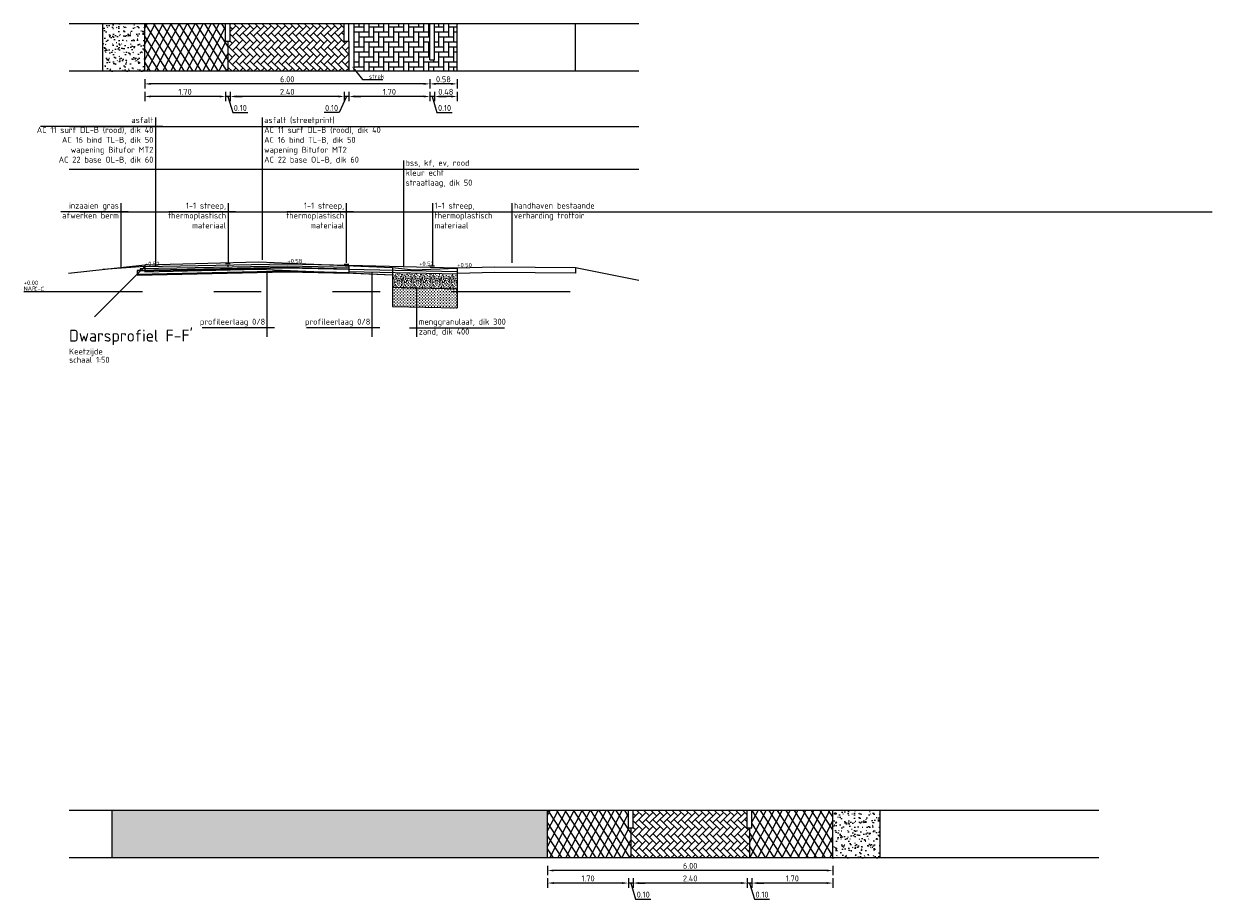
# Model space of a CAD drawing. Header units: metres. Extents: x 132493 to 134960, y 502695 to 503907.
# Tile 107 of 144: x 134066 to 134091, y 502985 to 503004. Entities that reach past the tile are written whole.
import ezdxf
from ezdxf import colors
from ezdxf.entities.mleader import LeaderData, LeaderLine
from ezdxf.enums import TextEntityAlignment as Align
from ezdxf.math import Vec2, Vec3

# ---------------------------------------------------------------- set-up
doc = ezdxf.new("R2010")
doc.units = ezdxf.units.M
doc.linetypes.add('AL-NAP_LIJN', pattern=[15.25, 12, -1.5, 0.25, -1.5])
doc.linetypes.add('AL-TEKENBLADGRENS', pattern=[11.5, 2.5, -1.5, 1, -1.5, 1, -1.5, 2.5])
doc.layers.get('Defpoints').update_dxf_attribs({"color": 3})
for name, color, linetype, lineweight in [('N-WE-BC-WAPENING-GD', 180, 'Continuous', 25), ('N-WE-GR-GRAS-A', 54, 'Continuous', 18), ('N-WE-GW-GROND_ZAND-AD', 7, 'Continuous', 18), ('N-WE-VH-KANTVERHARDING-G', 2, 'Continuous', 18), ('N-WE-VH-VERHARDING-GD', 2, 'Continuous', 25), ('N-WE-VH-VERHARDING_ASFALT-A', 23, 'Continuous', 18), ('N-WE-VH-VERHARDING_FUNDERING-A', 252, 'Continuous', 18), ('N01-WE-VH-VERHARDING_BETONSTRAATSTEEN_ELLEBOOG-A', 252, 'Continuous', 18), ('N02-WE-VH-VERHARDING_ASFALT-A', 252, 'Continuous', 18), ('X-XX-AL-AANPIJLING-GD', 7, 'Continuous', 25), ('X-XX-AL-AANPIJLING-T25', 7, 'Continuous', 25), ('X-XX-AL-NAP-G', 7, 'AL-NAP_LIJN', 18), ('X-XX-AL-PEILMAAT-SD', 7, 'Continuous', 25), ('X-XX-AL-PROFIELBALK-GD', 7, 'Continuous', 18), ('X-XX-AL-PROFIELBALK-M-50', 7, 'Continuous', 18), ('X-XX-AL-TEKST-T25-500', 7, 'Continuous', 25), ('X-XX-AL-VO_VERHARDING-G', 252, 'Continuous', 25)]:
    doc.layers.add(name, color=color, linetype=linetype, lineweight=lineweight)
doc.styles.add('NLCS-ISO', font='NLCS-ISO.ttf')
doc.styles.add('NLCS-ISO-M50-T18', font='NLCS-ISO.ttf', dxfattribs={"height": 0.09})
doc.styles.add('NLCS-ISO-M50-T25', font='NLCS-ISO.ttf', dxfattribs={"height": 0.125})
doc.styles.add('NLCS_25_500', font='NLCS-ISO.ttf', dxfattribs={"height": 1.25})
doc.styles.add('NLCS_50_25', font='NLCS-ISO.ttf', dxfattribs={"height": 0.125})
doc.dimstyles.new('NLCS-M50-T25-PIJL_L2_H1', dxfattribs={"dimscale": 0.05, "dimtxt": 2.5, "dimasz": 2.5, "dimexe": 2, "dimexo": 2, "dimgap": 0.7, "dimtad": 1, "dimzin": 0, "dimdsep": 46, "dimtxsty": 'NLCS-ISO-M50-T25', "dimcen": 2.5, "dimdle": 2, "dimclrd": 256, "dimclre": 256, "dimclrt": 256, "dimadec": 1, "dimazin": 0, "dimtfac": 1, "dimtofl": 0, "dimtmove": 1, "dimatfit": 0, "dimfxl": 2, "dimfxlon": 1, "dimtfillclr": 256, "dimtolj": 1, "dimtzin": 0, "dimlwd": -1, "dimlwe": -1, "dimarcsym": 0})
pattern_1 = [(243, (134006.50019, 503067.37226), (0.13365098, -0.06809857), []), (303, (134006.50019, 503067.37226), (0.12580059, 0.08169586), [])]

# ---------------------------------------------------------------- blocks, each defined once
blk = doc.blocks.new('SAL-PEILMAAT_INFRACAD_R01-SOD')
at = {"insert": (-0.05, 2.06), "char_height": 1.8, "attachment_point": 1, "style": 'NLCS-ISO'}
blk.add_mtext_dynamic_manual_height_columns('NAP', width=6.0709, gutter_width=12.5, heights=[0], dxfattribs=at)
at = {"layer": 'Defpoints', "style": 'NLCS-ISO'}
for tag, p in [('...', (0, 2.71)), ('REF', (4.38, 0.11))]:
    blk.add_attdef(tag, p, '', height=1.8, dxfattribs=at)
blk = doc.blocks.new('SAL-PEILMAAT_INFRACAD_H01-SOD')
at = {"style": 'NLCS-ISO'}
blk.add_attdef('...', (0.09, 0.24), '', height=1.8, dxfattribs=at)
blk = doc.blocks.new('*D299')
at = {"layer": 'Defpoints', "color": 0, "transparency": 16777216}
for p in [(134068.785, 503003.353), (134074.785, 503003.353), (134068.785, 503002.589)]:
    blk.add_point(p, dxfattribs=at)
at = {"layer": 'X-XX-AL-PROFIELBALK-M-50', "transparency": 16777216}
for p, q in [((134068.785, 503002.689), (134068.785, 503002.489)), ((134074.785, 503002.689), (134074.785, 503002.489)), ((134074.66, 503002.589), (134068.91, 503002.589))]:
    blk.add_line(p, q, dxfattribs=at)
for points in [[(134068.91, 503002.61), (134068.91, 503002.568), (134068.785, 503002.589)], [(134074.66, 503002.61), (134074.66, 503002.568), (134074.785, 503002.589)]]:
    blk.add_solid(points, dxfattribs=at)
at = {"layer": 'X-XX-AL-PROFIELBALK-M-50', "transparency": 16777216, "insert": (134071.785, 503002.686), "char_height": 0.125, "attachment_point": 5, "style": 'NLCS-ISO-M50-T25'}
blk.add_mtext('\\A1;6.00', dxfattribs=at)
blk = doc.blocks.new('*D300')
at = {"layer": 'Defpoints', "color": 0, "transparency": 16777216}
for p in [(134070.485, 503003.485), (134068.785, 503003.353), (134068.785, 503002.324)]:
    blk.add_point(p, dxfattribs=at)
at = {"layer": 'X-XX-AL-PROFIELBALK-M-50', "transparency": 16777216}
for p, q in [((134068.785, 503002.424), (134068.785, 503002.224)), ((134070.36, 503002.324), (134068.91, 503002.324)), ((134070.485, 503002.424), (134070.485, 503002.224))]:
    blk.add_line(p, q, dxfattribs=at)
for points in [[(134068.91, 503002.345), (134068.91, 503002.303), (134068.785, 503002.324)], [(134070.36, 503002.345), (134070.36, 503002.303), (134070.485, 503002.324)]]:
    blk.add_solid(points, dxfattribs=at)
at = {"layer": 'X-XX-AL-PROFIELBALK-M-50', "transparency": 16777216, "insert": (134069.635, 503002.422), "char_height": 0.125, "attachment_point": 5, "style": 'NLCS-ISO-M50-T25'}
blk.add_mtext('\\A1;1.70', dxfattribs=at)
blk = doc.blocks.new('*D301')
at = {"layer": 'Defpoints', "color": 0, "transparency": 16777216}
for p in [(134070.585, 503003.485), (134072.985, 503003.485), (134070.585, 503002.324)]:
    blk.add_point(p, dxfattribs=at)
at = {"layer": 'X-XX-AL-PROFIELBALK-M-50', "transparency": 16777216}
for p, q in [((134070.585, 503002.424), (134070.585, 503002.224)), ((134072.86, 503002.324), (134070.71, 503002.324)), ((134072.985, 503002.424), (134072.985, 503002.224))]:
    blk.add_line(p, q, dxfattribs=at)
for points in [[(134070.71, 503002.345), (134070.71, 503002.303), (134070.585, 503002.324)], [(134072.86, 503002.345), (134072.86, 503002.303), (134072.985, 503002.324)]]:
    blk.add_solid(points, dxfattribs=at)
at = {"layer": 'X-XX-AL-PROFIELBALK-M-50', "transparency": 16777216, "insert": (134071.785, 503002.422), "char_height": 0.125, "attachment_point": 5, "style": 'NLCS-ISO-M50-T25'}
blk.add_mtext('\\A1;2.40', dxfattribs=at)
blk = doc.blocks.new('*D302')
at = {"layer": 'Defpoints', "color": 0, "transparency": 16777216}
for p in [(134074.785, 503003.853), (134073.085, 503003.485), (134073.085, 503002.324)]:
    blk.add_point(p, dxfattribs=at)
at = {"layer": 'X-XX-AL-PROFIELBALK-M-50', "transparency": 16777216}
for p, q in [((134073.085, 503002.424), (134073.085, 503002.224)), ((134074.66, 503002.324), (134073.21, 503002.324)), ((134074.785, 503002.424), (134074.785, 503002.224))]:
    blk.add_line(p, q, dxfattribs=at)
for points in [[(134073.21, 503002.345), (134073.21, 503002.303), (134073.085, 503002.324)], [(134074.66, 503002.345), (134074.66, 503002.303), (134074.785, 503002.324)]]:
    blk.add_solid(points, dxfattribs=at)
at = {"layer": 'X-XX-AL-PROFIELBALK-M-50', "transparency": 16777216, "insert": (134073.935, 503002.422), "char_height": 0.125, "attachment_point": 5, "style": 'NLCS-ISO-M50-T25'}
blk.add_mtext('\\A1;1.70', dxfattribs=at)
blk = doc.blocks.new('*D345')
at = {"layer": 'Defpoints', "color": 0, "transparency": 16777216}
for p in [(134074.785, 503003.353), (134075.36, 503003.353), (134074.785, 503002.589)]:
    blk.add_point(p, dxfattribs=at)
at = {"layer": 'X-XX-AL-PROFIELBALK-M-50', "transparency": 16777216}
for p, q in [((134074.785, 503002.689), (134074.785, 503002.489)), ((134075.36, 503002.689), (134075.36, 503002.489)), ((134075.235, 503002.589), (134074.91, 503002.589))]:
    blk.add_line(p, q, dxfattribs=at)
for points in [[(134074.91, 503002.61), (134074.91, 503002.568), (134074.785, 503002.589)], [(134075.235, 503002.61), (134075.235, 503002.568), (134075.36, 503002.589)]]:
    blk.add_solid(points, dxfattribs=at)
at = {"layer": 'X-XX-AL-PROFIELBALK-M-50', "transparency": 16777216, "insert": (134075.073, 503002.686), "char_height": 0.125, "attachment_point": 5, "style": 'NLCS-ISO-M50-T25'}
blk.add_mtext('\\A1;0.58', dxfattribs=at)
blk = doc.blocks.new('*D346')
at = {"layer": 'Defpoints', "color": 0, "transparency": 16777216}
for p in [(134070.485, 503003.485), (134070.585, 503003.485), (134070.485, 503002.324)]:
    blk.add_point(p, dxfattribs=at)
at = {"layer": 'X-XX-AL-PROFIELBALK-M-50', "transparency": 16777216}
for p, q in [((134070.36, 503002.324), (134070.235, 503002.324)), ((134070.485, 503002.424), (134070.485, 503002.224)), ((134070.585, 503002.324), (134070.485, 503002.324)), ((134070.535, 503002.324), (134070.637, 503001.984)), ((134070.585, 503002.424), (134070.585, 503002.224)), ((134070.71, 503002.324), (134070.835, 503002.324)), ((134070.637, 503001.984), (134070.957, 503001.984))]:
    blk.add_line(p, q, dxfattribs=at)
for points in [[(134070.36, 503002.345), (134070.36, 503002.303), (134070.485, 503002.324)], [(134070.71, 503002.345), (134070.71, 503002.303), (134070.585, 503002.324)]]:
    blk.add_solid(points, dxfattribs=at)
at = {"layer": 'X-XX-AL-PROFIELBALK-M-50', "transparency": 16777216, "insert": (134070.797, 503002.082), "char_height": 0.125, "attachment_point": 5, "style": 'NLCS-ISO-M50-T25'}
blk.add_mtext('\\A1;0.10', dxfattribs=at)
blk = doc.blocks.new('*D347')
at = {"layer": 'Defpoints', "color": 0, "transparency": 16777216}
for p in [(134072.985, 503003.485), (134073.085, 503003.485), (134072.985, 503002.324)]:
    blk.add_point(p, dxfattribs=at)
at = {"layer": 'X-XX-AL-PROFIELBALK-M-50', "transparency": 16777216}
for p, q in [((134072.86, 503002.324), (134072.735, 503002.324)), ((134073.035, 503002.324), (134072.879, 503001.984)), ((134072.985, 503002.424), (134072.985, 503002.224)), ((134073.085, 503002.324), (134072.985, 503002.324)), ((134073.085, 503002.424), (134073.085, 503002.224)), ((134073.21, 503002.324), (134073.335, 503002.324)), ((134072.879, 503001.984), (134072.559, 503001.984))]:
    blk.add_line(p, q, dxfattribs=at)
for points in [[(134072.86, 503002.345), (134072.86, 503002.303), (134072.985, 503002.324)], [(134073.21, 503002.345), (134073.21, 503002.303), (134073.085, 503002.324)]]:
    blk.add_solid(points, dxfattribs=at)
at = {"layer": 'X-XX-AL-PROFIELBALK-M-50', "transparency": 16777216, "insert": (134072.719, 503002.082), "char_height": 0.125, "attachment_point": 5, "style": 'NLCS-ISO-M50-T25'}
blk.add_mtext('\\A1;0.10', dxfattribs=at)
blk = doc.blocks.new('*D348')
at = {"layer": 'Defpoints', "color": 0, "transparency": 16777216}
for p in [(134074.785, 503003.485), (134074.885, 503003.485), (134074.785, 503002.324)]:
    blk.add_point(p, dxfattribs=at)
at = {"layer": 'X-XX-AL-PROFIELBALK-M-50', "transparency": 16777216}
for p, q in [((134074.66, 503002.324), (134074.535, 503002.324)), ((134074.785, 503002.424), (134074.785, 503002.224)), ((134074.885, 503002.324), (134074.785, 503002.324)), ((134074.835, 503002.324), (134074.937, 503001.984)), ((134074.885, 503002.424), (134074.885, 503002.224)), ((134075.01, 503002.324), (134075.135, 503002.324)), ((134074.937, 503001.984), (134075.257, 503001.984))]:
    blk.add_line(p, q, dxfattribs=at)
for points in [[(134074.66, 503002.345), (134074.66, 503002.303), (134074.785, 503002.324)], [(134075.01, 503002.345), (134075.01, 503002.303), (134074.885, 503002.324)]]:
    blk.add_solid(points, dxfattribs=at)
at = {"layer": 'X-XX-AL-PROFIELBALK-M-50', "transparency": 16777216, "insert": (134075.097, 503002.082), "char_height": 0.125, "attachment_point": 5, "style": 'NLCS-ISO-M50-T25'}
blk.add_mtext('\\A1;0.10', dxfattribs=at)
blk = doc.blocks.new('*D349')
at = {"layer": 'Defpoints', "color": 0, "transparency": 16777216}
for p in [(134074.885, 503003.089), (134075.36, 503003.089), (134074.885, 503002.324)]:
    blk.add_point(p, dxfattribs=at)
at = {"layer": 'X-XX-AL-PROFIELBALK-M-50', "transparency": 16777216}
for p, q in [((134074.885, 503002.424), (134074.885, 503002.224)), ((134075.235, 503002.324), (134075.01, 503002.324)), ((134075.36, 503002.424), (134075.36, 503002.224))]:
    blk.add_line(p, q, dxfattribs=at)
for points in [[(134075.01, 503002.345), (134075.01, 503002.303), (134074.885, 503002.324)], [(134075.235, 503002.345), (134075.235, 503002.303), (134075.36, 503002.324)]]:
    blk.add_solid(points, dxfattribs=at)
at = {"layer": 'X-XX-AL-PROFIELBALK-M-50', "transparency": 16777216, "insert": (134075.123, 503002.422), "char_height": 0.125, "attachment_point": 5, "style": 'NLCS-ISO-M50-T25'}
blk.add_mtext('\\A1;0.48', dxfattribs=at)
blk = doc.blocks.new('*D507')
at = {"layer": 'Defpoints', "color": 0, "transparency": 16777216}
for p in [(134077.267, 502986.802), (134083.267, 502986.802), (134077.267, 502986.037)]:
    blk.add_point(p, dxfattribs=at)
at = {"layer": 'X-XX-AL-PROFIELBALK-M-50', "transparency": 16777216}
for p, q in [((134077.267, 502986.137), (134077.267, 502985.937)), ((134083.142, 502986.037), (134077.392, 502986.037)), ((134083.267, 502986.137), (134083.267, 502985.937))]:
    blk.add_line(p, q, dxfattribs=at)
for points in [[(134077.392, 502986.058), (134077.392, 502986.017), (134077.267, 502986.037)], [(134083.142, 502986.058), (134083.142, 502986.017), (134083.267, 502986.037)]]:
    blk.add_solid(points, dxfattribs=at)
at = {"layer": 'X-XX-AL-PROFIELBALK-M-50', "transparency": 16777216, "insert": (134080.267, 502986.135), "char_height": 0.125, "attachment_point": 5, "style": 'NLCS-ISO-M50-T25'}
blk.add_mtext('\\A1;6.00', dxfattribs=at)
blk = doc.blocks.new('*D508')
at = {"layer": 'Defpoints', "color": 0, "transparency": 16777216}
for p in [(134078.967, 502986.934), (134077.267, 502986.802), (134077.267, 502985.773)]:
    blk.add_point(p, dxfattribs=at)
at = {"layer": 'X-XX-AL-PROFIELBALK-M-50', "transparency": 16777216}
for p, q in [((134077.267, 502985.873), (134077.267, 502985.673)), ((134078.842, 502985.773), (134077.392, 502985.773)), ((134078.967, 502985.873), (134078.967, 502985.673))]:
    blk.add_line(p, q, dxfattribs=at)
for points in [[(134077.392, 502985.794), (134077.392, 502985.752), (134077.267, 502985.773)], [(134078.842, 502985.794), (134078.842, 502985.752), (134078.967, 502985.773)]]:
    blk.add_solid(points, dxfattribs=at)
at = {"layer": 'X-XX-AL-PROFIELBALK-M-50', "transparency": 16777216, "insert": (134078.117, 502985.87), "char_height": 0.125, "attachment_point": 5, "style": 'NLCS-ISO-M50-T25'}
blk.add_mtext('\\A1;1.70', dxfattribs=at)
blk = doc.blocks.new('*D509')
at = {"layer": 'Defpoints', "color": 0, "transparency": 16777216}
for p in [(134079.067, 502986.934), (134081.467, 502986.934), (134079.067, 502985.773)]:
    blk.add_point(p, dxfattribs=at)
at = {"layer": 'X-XX-AL-PROFIELBALK-M-50', "transparency": 16777216}
for p, q in [((134079.067, 502985.873), (134079.067, 502985.673)), ((134081.342, 502985.773), (134079.192, 502985.773)), ((134081.467, 502985.873), (134081.467, 502985.673))]:
    blk.add_line(p, q, dxfattribs=at)
for points in [[(134079.192, 502985.794), (134079.192, 502985.752), (134079.067, 502985.773)], [(134081.342, 502985.794), (134081.342, 502985.752), (134081.467, 502985.773)]]:
    blk.add_solid(points, dxfattribs=at)
at = {"layer": 'X-XX-AL-PROFIELBALK-M-50', "transparency": 16777216, "insert": (134080.267, 502985.87), "char_height": 0.125, "attachment_point": 5, "style": 'NLCS-ISO-M50-T25'}
blk.add_mtext('\\A1;2.40', dxfattribs=at)
blk = doc.blocks.new('*D510')
at = {"layer": 'Defpoints', "color": 0, "transparency": 16777216}
for p in [(134083.267, 502987.302), (134081.567, 502986.934), (134081.567, 502985.773)]:
    blk.add_point(p, dxfattribs=at)
at = {"layer": 'X-XX-AL-PROFIELBALK-M-50', "transparency": 16777216}
for p, q in [((134081.567, 502985.873), (134081.567, 502985.673)), ((134083.142, 502985.773), (134081.692, 502985.773)), ((134083.267, 502985.873), (134083.267, 502985.673))]:
    blk.add_line(p, q, dxfattribs=at)
for points in [[(134081.692, 502985.794), (134081.692, 502985.752), (134081.567, 502985.773)], [(134083.142, 502985.794), (134083.142, 502985.752), (134083.267, 502985.773)]]:
    blk.add_solid(points, dxfattribs=at)
at = {"layer": 'X-XX-AL-PROFIELBALK-M-50', "transparency": 16777216, "insert": (134082.417, 502985.87), "char_height": 0.125, "attachment_point": 5, "style": 'NLCS-ISO-M50-T25'}
blk.add_mtext('\\A1;1.70', dxfattribs=at)
blk = doc.blocks.new('*D506')
at = {"layer": 'Defpoints', "color": 0, "transparency": 16777216}
for p in [(134081.467, 502986.934), (134081.567, 502986.934), (134081.467, 502985.773)]:
    blk.add_point(p, dxfattribs=at)
at = {"layer": 'X-XX-AL-PROFIELBALK-M-50', "transparency": 16777216}
for p, q in [((134081.342, 502985.773), (134081.217, 502985.773)), ((134081.467, 502985.873), (134081.467, 502985.673)), ((134081.567, 502985.773), (134081.467, 502985.773)), ((134081.517, 502985.773), (134081.619, 502985.433)), ((134081.567, 502985.873), (134081.567, 502985.673)), ((134081.692, 502985.773), (134081.817, 502985.773)), ((134081.619, 502985.433), (134081.939, 502985.433))]:
    blk.add_line(p, q, dxfattribs=at)
for points in [[(134081.342, 502985.794), (134081.342, 502985.752), (134081.467, 502985.773)], [(134081.692, 502985.794), (134081.692, 502985.752), (134081.567, 502985.773)]]:
    blk.add_solid(points, dxfattribs=at)
at = {"layer": 'X-XX-AL-PROFIELBALK-M-50', "transparency": 16777216, "insert": (134081.779, 502985.53), "char_height": 0.125, "attachment_point": 5, "style": 'NLCS-ISO-M50-T25'}
blk.add_mtext('\\A1;0.10', dxfattribs=at)
blk = doc.blocks.new('*D511')
at = {"layer": 'Defpoints', "color": 0, "transparency": 16777216}
for p in [(134078.967, 502986.934), (134079.067, 502986.934), (134078.967, 502985.773)]:
    blk.add_point(p, dxfattribs=at)
at = {"layer": 'X-XX-AL-PROFIELBALK-M-50', "transparency": 16777216}
for p, q in [((134078.842, 502985.773), (134078.717, 502985.773)), ((134078.967, 502985.873), (134078.967, 502985.673)), ((134079.067, 502985.773), (134078.967, 502985.773)), ((134079.017, 502985.773), (134079.119, 502985.433)), ((134079.067, 502985.873), (134079.067, 502985.673)), ((134079.192, 502985.773), (134079.317, 502985.773)), ((134079.119, 502985.433), (134079.439, 502985.433))]:
    blk.add_line(p, q, dxfattribs=at)
for points in [[(134078.842, 502985.794), (134078.842, 502985.752), (134078.967, 502985.773)], [(134079.192, 502985.794), (134079.192, 502985.752), (134079.067, 502985.773)]]:
    blk.add_solid(points, dxfattribs=at)
at = {"layer": 'X-XX-AL-PROFIELBALK-M-50', "transparency": 16777216, "insert": (134079.279, 502985.53), "char_height": 0.125, "attachment_point": 5, "style": 'NLCS-ISO-M50-T25'}
blk.add_mtext('\\A1;0.10', dxfattribs=at)

msp = doc.modelspace()

# ---------------------------------------------------------------- hatches: boundary and pattern name
at = {"layer": 'N-WE-GR-GRAS-A', "transparency": 33554687}
h = msp.add_hatch(dxfattribs=at)
h.set_pattern_fill('AGR-GRAS_GAZON', color=256, scale=0.1, style=0, pattern_type=2)
h.set_pattern_definition([(37.499999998, (-4.9416, -56.7642), (-0.006299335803, 0.1926823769), [0, -0.152, 0, -0.17, 0, -0.1625]), (7.5, (-4.9416, -56.7642), (0.17697767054, 0.28221460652), [0, -0.082, 0, -0.137, 0, -0.0525]), (327.499999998, (-5.0646, -56.7642), (0.311414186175, 0.00056590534), [0, -0.05, 0, -0.18, 0, -0.235]), (317.5, (-5.0646, -56.7642), (0.30061266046, 0.08776755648), [0, -0.025, 0, -0.118, 0, -0.135]), (50.999999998, (-5.1956, -56.38321), (-0.0504087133, 0.175796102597), [0.015, -0.20955]), (9.999999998, (-5.1956, -57.14521), (0.077288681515, 0.165746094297), [0.015, -0.20955])])
h.paths.add_polyline_path([(134067.902, 503003.853), (134067.902, 503002.853), (134068.785, 503002.853), (134068.785, 503003.853)])
h = msp.add_hatch(dxfattribs=at)
h.set_pattern_fill('AGR-GRAS_GAZON', color=256, scale=0.1, style=0, pattern_type=2)
h.set_pattern_definition([(37.499999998, (3.54045, -73.31557), (-0.006299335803, 0.1926823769), [0, -0.152, 0, -0.17, 0, -0.1625]), (7.5, (3.54045, -73.31557), (0.17697767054, 0.28221460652), [0, -0.082, 0, -0.137, 0, -0.0525]), (327.499999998, (3.41745, -73.31557), (0.311414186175, 0.00056590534), [0, -0.05, 0, -0.18, 0, -0.235]), (317.5, (3.41745, -73.31557), (0.30061266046, 0.08776755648), [0, -0.025, 0, -0.118, 0, -0.135]), (50.999999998, (3.28645, -72.93457), (-0.0504087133, 0.175796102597), [0.015, -0.20955]), (9.999999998, (3.28645, -73.69657), (0.077288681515, 0.165746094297), [0.015, -0.20955])])
h.paths.add_polyline_path([(134068.101, 502987.302), (134068.101, 502986.302), (134077.267, 502986.302), (134077.267, 502987.302)])
h = msp.add_hatch(dxfattribs=at)
h.set_pattern_fill('AGR-GRAS_GAZON', color=256, scale=0.1, style=0, pattern_type=2)
h.set_pattern_definition([(37.499999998, (10.54045, -73.31557), (-0.006299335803, 0.1926823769), [0, -0.152, 0, -0.17, 0, -0.1625]), (7.5, (10.54045, -73.31557), (0.17697767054, 0.28221460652), [0, -0.082, 0, -0.137, 0, -0.0525]), (327.499999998, (10.41745, -73.31557), (0.311414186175, 0.00056590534), [0, -0.05, 0, -0.18, 0, -0.235]), (317.5, (10.41745, -73.31557), (0.30061266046, 0.08776755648), [0, -0.025, 0, -0.118, 0, -0.135]), (50.999999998, (10.28645, -72.93457), (-0.0504087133, 0.175796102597), [0.015, -0.20955]), (9.999999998, (10.28645, -73.69657), (0.077288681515, 0.165746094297), [0.015, -0.20955])])
h.paths.add_polyline_path([(134083.267, 502987.302), (134083.267, 502986.302), (134084.267, 502986.302), (134084.267, 502987.302)])
at = {"layer": 'N-WE-GW-GROND_ZAND-AD', "transparency": 33554559}
h = msp.add_hatch(dxfattribs=at)
h.set_pattern_fill('AGW-GROND_ZAND_CUNETZAND-SO', color=256, scale=0.05, pattern_type=2)
h.set_pattern_definition([(360, (133997.07133, 503067.34715), (0.03125, 0.03125), [0, -0.0625])])
h.paths.add_polyline_path([(134074, 502998.302), (134075.36, 502998.27), (134075.36, 502997.875), (134074, 502997.902)])
at = {"layer": 'N-WE-VH-VERHARDING_ASFALT-A', "transparency": 33554559}
h = msp.add_hatch(dxfattribs=at)
h.set_pattern_fill('AVH-ASFALT_LAAG1-D', color=11, scale=5, angle=183, pattern_type=2)
h.set_pattern_definition([(243, (133998.01814, 503083.92363), (0.13365098, -0.06809857), []), (303, (133998.01814, 503083.92363), (0.12580059, 0.08169586), [])])
h.paths.add_polyline_path([(134070.485, 503003.853), (134068.785, 503003.853), (134068.785, 503002.853), (134070.535, 503002.853), (134070.535, 503003.485), (134070.485, 503003.485)])
h = msp.add_hatch(dxfattribs=at)
h.set_pattern_fill('AVH-ASFALT_LAAG1-D', color=11, scale=5, angle=183, pattern_type=2)
h.set_pattern_definition(pattern_1)
h.paths.add_polyline_path([(134078.967, 502987.302), (134077.267, 502987.302), (134077.267, 502986.302), (134079.017, 502986.302), (134079.017, 502986.934), (134078.967, 502986.934)])
h = msp.add_hatch(dxfattribs=at)
h.set_pattern_fill('AVH-ASFALT_LAAG1-D', color=11, scale=5, angle=183, pattern_type=2)
h.set_pattern_definition(pattern_1)
h.paths.add_polyline_path([(134083.267, 502986.302), (134083.267, 502987.302), (134081.567, 502987.302), (134081.567, 502986.934), (134081.517, 502986.934), (134081.517, 502986.302)])
at = {"layer": 'N-WE-VH-VERHARDING_FUNDERING-A', "transparency": 33554559}
h = msp.add_hatch(dxfattribs=at)
h.set_pattern_fill('AVH-FUNDERING_01', color=256, scale=0.2, pattern_type=2)
h.set_pattern_definition([(360, (133998.91683, 503067.57538), (9e-12, 0.2), [0, -0.2]), (360, (133998.91883, 503067.50538), (9e-12, 0.2), [0, -0.2]), (360, (133998.92483, 503067.61338), (9e-12, 0.2), [0, -0.2]), (338.1986, (133998.820833, 503067.55138), (0.600000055, -0.199999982), [0.0215406, -1.0554924]), (216.8699, (133998.840833, 503067.54338), (0.599999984, 0.400000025), [0.01, -0.99]), (130.6013, (133998.832833, 503067.53738), (1.000000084, -1.1999998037), [0.018439, -1.8254698]), (206.5651, (133998.76683, 503067.51338), (-0.19999983, -0.20000026), [0.0044722, -0.4427414]), (326.3099, (133998.762833, 503067.51138), (0.399999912, -0.200000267), [0.0072112, -0.7138992]), (108.4349, (133998.76883, 503067.50738), (-0.19999968, 0.400000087), [0.0063246, -0.626131]), (225, (133998.89483, 503067.49338), (-9e-12, -0.20000006), [0.0084852, -0.2743574]), (360, (133998.88883, 503067.48738), (0.2, 0.2), [0.012, -0.188]), (135, (133998.90083, 503067.48738), (-0.20000006, 9e-12), [0.0084852, -0.2743574]), (251.5651, (133998.87083, 503067.62138), (0.19999968, 0.400000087), [0.0063246, -0.626131]), (360, (133998.86883, 503067.61538), (0.2, 0.2), [0.01, -0.19]), (143.1301, (133998.878833, 503067.61538), (-0.599999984, 0.400000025), [0.01, -0.99]), (213.6901, (133998.764833, 503067.62338), (0.399999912, 0.200000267), [0.0072112, -0.7138992]), (341.5651, (133998.75883, 503067.61938), (-0.400000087, 0.19999968), [0.0126492, -0.6198064]), (126.8699, (133998.770833, 503067.61538), (0.400000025, -0.599999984), [0.01, -0.99]), (360, (133998.82283, 503067.61538), (9e-12, 0.2), [0, -0.2]), (360, (133998.76883, 503067.56338), (9e-12, 0.2), [0, -0.2]), (360, (133998.82483, 503067.48938), (9e-12, 0.2), [0, -0.2]), (360, (133998.87883, 503067.55138), (9e-12, 0.2), [0, -0.2]), (360, (133998.82083, 503067.58538), (9e-12, 0.2), [0, -0.2]), (360, (133998.77683, 503067.59138), (9e-12, 0.2), [0, -0.2]), (360, (133998.79483, 503067.57938), (9e-12, 0.2), [0, -0.2]), (360, (133998.78683, 503067.53138), (9e-12, 0.2), [0, -0.2]), (360, (133998.73883, 503067.53938), (9e-12, 0.2), [0, -0.2]), (360, (133998.74083, 503067.58538), (9e-12, 0.2), [0, -0.2]), (360, (133998.73483, 503067.62938), (9e-12, 0.2), [0, -0.2]), (360, (133998.79683, 503067.63738), (9e-12, 0.2), [0, -0.2]), (360, (133998.84083, 503067.64538), (9e-12, 0.2), [0, -0.2]), (360, (133998.91083, 503067.63738), (9e-12, 0.2), [0, -0.2]), (360, (133998.86283, 503067.57538), (9e-12, 0.2), [0, -0.2]), (360, (133998.84283, 503067.61138), (9e-12, 0.2), [0, -0.2]), (360, (133998.85883, 503067.51538), (9e-12, 0.2), [0, -0.2]), (360, (133998.79883, 503067.50538), (9e-12, 0.2), [0, -0.2]), (360, (133998.85883, 503067.46138), (9e-12, 0.2), [0, -0.2]), (360, (133998.79283, 503067.47338), (9e-12, 0.2), [0, -0.2]), (360, (133998.72883, 503067.46738), (9e-12, 0.2), [0, -0.2]), (360, (133998.75283, 503067.45738), (9e-12, 0.2), [0, -0.2]), (360, (133998.75483, 503067.48538), (9e-12, 0.2), [0, -0.2]), (360, (133998.88883, 503067.45338), (9e-12, 0.2), [0, -0.2]), (360, (133998.91283, 503067.53538), (9e-12, 0.2), [0, -0.2]), (360, (133998.90283, 503067.59538), (9e-12, 0.2), [0, -0.2]), (360, (133998.81083, 503067.45138), (9e-12, 0.2), [0, -0.2])])
h.paths.add_polyline_path([(134068.629, 502998.587), (134071.786, 502998.653), (134073.085, 502998.622), (134073.085, 502998.602), (134071.792, 502998.633), (134068.627, 502998.567)])
h = msp.add_hatch(dxfattribs=at)
h.set_pattern_fill('AVH-FUNDERING_01', color=256, scale=0.2, pattern_type=2)
h.set_pattern_definition([(360, (134004.5922, 503067.41453), (9e-12, 0.2), [0, -0.2]), (360, (134004.5942, 503067.34453), (9e-12, 0.2), [0, -0.2]), (360, (134004.6002, 503067.45253), (9e-12, 0.2), [0, -0.2]), (338.1986, (134004.4962, 503067.390526), (0.600000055, -0.199999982), [0.0215406, -1.0554924]), (216.8699, (134004.5162, 503067.382526), (0.599999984, 0.400000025), [0.01, -0.99]), (130.6013, (134004.5082, 503067.376526), (1.000000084, -1.1999998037), [0.018439, -1.8254698]), (206.5651, (134004.4422, 503067.35253), (-0.19999983, -0.20000026), [0.0044722, -0.4427414]), (326.3099, (134004.4382, 503067.350526), (0.39999991, -0.200000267), [0.0072112, -0.7138992]), (108.4349, (134004.4442, 503067.346526), (-0.19999968, 0.400000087), [0.0063246, -0.626131]), (225, (134004.5702, 503067.33253), (-9e-12, -0.20000006), [0.0084852, -0.2743574]), (360, (134004.5642, 503067.32653), (0.2, 0.2), [0.012, -0.188]), (135, (134004.5762, 503067.32653), (-0.20000006, 9e-12), [0.0084852, -0.2743574]), (251.5651, (134004.5462, 503067.460526), (0.19999968, 0.400000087), [0.0063246, -0.626131]), (360, (134004.5442, 503067.45453), (0.2, 0.2), [0.01, -0.19]), (143.1301, (134004.5542, 503067.454526), (-0.599999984, 0.400000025), [0.01, -0.99]), (213.6901, (134004.4402, 503067.462526), (0.399999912, 0.200000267), [0.0072112, -0.7138992]), (341.5651, (134004.4342, 503067.458526), (-0.400000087, 0.19999968), [0.0126492, -0.6198064]), (126.8699, (134004.4462, 503067.454526), (0.400000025, -0.599999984), [0.01, -0.99]), (360, (134004.4982, 503067.45453), (9e-12, 0.2), [0, -0.2]), (360, (134004.4442, 503067.40253), (9e-12, 0.2), [0, -0.2]), (360, (134004.5002, 503067.32853), (9e-12, 0.2), [0, -0.2]), (360, (134004.5542, 503067.39053), (9e-12, 0.2), [0, -0.2]), (360, (134004.4962, 503067.42453), (9e-12, 0.2), [0, -0.2]), (360, (134004.4522, 503067.43053), (9e-12, 0.2), [0, -0.2]), (360, (134004.4702, 503067.41853), (9e-12, 0.2), [0, -0.2]), (360, (134004.4622, 503067.37053), (9e-12, 0.2), [0, -0.2]), (360, (134004.4142, 503067.37853), (9e-12, 0.2), [0, -0.2]), (360, (134004.4162, 503067.42453), (9e-12, 0.2), [0, -0.2]), (360, (134004.4102, 503067.46853), (9e-12, 0.2), [0, -0.2]), (360, (134004.4722, 503067.47653), (9e-12, 0.2), [0, -0.2]), (360, (134004.5162, 503067.48453), (9e-12, 0.2), [0, -0.2]), (360, (134004.5862, 503067.47653), (9e-12, 0.2), [0, -0.2]), (360, (134004.5382, 503067.41453), (9e-12, 0.2), [0, -0.2]), (360, (134004.5182, 503067.45053), (9e-12, 0.2), [0, -0.2]), (360, (134004.5342, 503067.35453), (9e-12, 0.2), [0, -0.2]), (360, (134004.4742, 503067.34453), (9e-12, 0.2), [0, -0.2]), (360, (134004.5342, 503067.30053), (9e-12, 0.2), [0, -0.2]), (360, (134004.4682, 503067.31253), (9e-12, 0.2), [0, -0.2]), (360, (134004.4042, 503067.30653), (9e-12, 0.2), [0, -0.2]), (360, (134004.4282, 503067.29653), (9e-12, 0.2), [0, -0.2]), (360, (134004.4302, 503067.32453), (9e-12, 0.2), [0, -0.2]), (360, (134004.5642, 503067.29253), (9e-12, 0.2), [0, -0.2]), (360, (134004.5882, 503067.37453), (9e-12, 0.2), [0, -0.2]), (360, (134004.5782, 503067.43453), (9e-12, 0.2), [0, -0.2]), (360, (134004.4862, 503067.29053), (9e-12, 0.2), [0, -0.2])])
h.paths.add_polyline_path([(134073.998, 502998.602), (134075.36, 502998.57), (134075.36, 502998.27), (134074.001, 502998.302)])
at = {"layer": 'N01-WE-VH-VERHARDING_BETONSTRAATSTEEN_ELLEBOOG-A', "transparency": 33554559}
h = msp.add_hatch(dxfattribs=at)
h.set_pattern_fill('AVH-BSS_KEIFORMAAT_KEPER', color=22, angle=-315, pattern_type=2)
h.set_pattern_definition([(90, (133998.01126, 503110.98783), (-0.105, 0.105), [0.315, -0.105]), (180, (133998.01126, 503111.09283), (-0.105, 0.105), [0.315, -0.105])])
h.paths.add_polyline_path([(134073.19, 503003.853), (134073.19, 503002.853), (134075.36, 503002.853), (134075.36, 503003.853), (134074.885, 503003.853), (134074.885, 503003.096), (134074.785, 503003.096), (134074.785, 503003.853)])
at = {"layer": 'N02-WE-VH-VERHARDING_ASFALT-A', "transparency": 33554559}
h = msp.add_hatch(dxfattribs=at)
h.set_pattern_fill('AVH-BSS_KEIFORMAAT_ELLEBOOG-SO', color=2, angle=135, pattern_type=2)
h.set_pattern_definition([(135, (133998.01814, 503083.92363), (-0.14849242, 7e-12), [0.315, -0.105]), (45, (133997.86965, 503083.77513), (-0.14849242, 7e-12), [0.315, -0.105])])
h.paths.add_polyline_path([(134070.585, 503003.853), (134072.985, 503003.853), (134072.985, 503003.485), (134073.085, 503003.485), (134073.085, 503002.853), (134070.535, 503002.853), (134070.535, 503003.485), (134070.585, 503003.485)])
h = msp.add_hatch(dxfattribs=at)
h.set_pattern_fill('AVH-BSS_KEIFORMAAT_ELLEBOOG-SO', color=2, angle=135, pattern_type=2)
h.set_pattern_definition([(135, (134006.50019, 503067.37226), (-0.14849242, 7e-12), [0.315, -0.105]), (45, (134006.3517, 503067.22377), (-0.14849242, 7e-12), [0.315, -0.105])])
h.paths.add_polyline_path([(134079.067, 502987.302), (134081.467, 502987.302), (134081.467, 502986.934), (134081.517, 502986.934), (134081.517, 502986.302), (134079.017, 502986.302), (134079.017, 502986.934), (134079.067, 502986.934)])

# ---------------------------------------------------------------- linework, layer by layer
at = {"layer": 'Defpoints', "flags": 128}
for points in [[(134067.193, 503001.695), (134079.188, 503001.695)], [(134067.193, 503000.795), (134079.188, 503000.795)], [(134067.422, 502999.895), (134091.256, 502999.895)], [(134068.785, 502998.743), (134067.728, 502997.686)]]:
    msp.add_lwpolyline(points, dxfattribs=at)
at = {"layer": 'N-WE-BC-WAPENING-GD', "flags": 128}
msp.add_lwpolyline([(134073.085, 502998.693), (134071.785, 502998.723), (134068.627, 502998.659), (134068.629, 502998.597)], dxfattribs=at)
at = {"layer": 'N-WE-VH-KANTVERHARDING-G', "flags": 128}
for points in [[(134070.535, 502998.778), (134070.535, 502998.738)], [(134073.085, 502998.773), (134073.085, 502998.603)], [(134068.627, 502998.649), (134068.627, 502998.567)], [(134073.085, 502998.612), (134074, 502998.573)], [(134074, 502998.622), (134074, 502997.902)], [(134074, 502997.902), (134075.36, 502997.875)]]:
    msp.add_lwpolyline(points, dxfattribs=at)
at = {"layer": 'N-WE-VH-VERHARDING-GD', "flags": 128}
for points in [[(134068.785, 502998.744), (134067.902, 502998.684)], [(134073.085, 502998.683), (134071.785, 502998.713), (134068.627, 502998.649)], [(134068.692, 502998.701), (134071.785, 502998.763), (134073.085, 502998.733)], [(134068.692, 502998.7), (134068.692, 502998.65)], [(134068.785, 502998.743), (134071.785, 502998.803), (134073.085, 502998.773)], [(134068.785, 502998.743), (134068.785, 502998.703)], [(134070.585, 502998.804), (134070.485, 502998.802)], [(134072.985, 502998.795), (134073.085, 502998.793)], [(134073.085, 502998.773), (134075.36, 502998.72)], [(134073.085, 502998.693), (134075.36, 502998.64)], [(134074.786, 502998.763), (134074.886, 502998.761)], [(134075.36, 502998.72), (134075.36, 502998.685)], [(134075.36, 502998.72), (134075.36, 502997.875)], [(134068.627, 502998.587), (134071.785, 502998.653), (134073.085, 502998.623)], [(134068.627, 502998.567), (134071.785, 502998.633), (134073.085, 502998.603)], [(134073.085, 502998.643), (134075.36, 502998.59)], [(134075.36, 502998.27), (134074, 502998.302)]]:
    msp.add_lwpolyline(points, dxfattribs=at)
at = {"layer": 'N01-WE-VH-VERHARDING_BETONSTRAATSTEEN_ELLEBOOG-A', "color": 22, "transparency": 33554559, "flags": 128}
msp.add_lwpolyline([(134073.19, 503003.853), (134073.19, 503002.853)], dxfattribs=at)
at = {"layer": 'X-XX-AL-AANPIJLING-GD', "flags": 128}
for points in [[(134069.165, 503001.695), (134066.588, 503001.695)], [(134069.01, 503001.879), (134069.01, 502998.752)], [(134071.101, 503001.695), (134073.594, 503001.695)], [(134071.256, 503001.879), (134071.256, 502998.883)], [(134074.233, 503000.979), (134074.233, 502998.746)], [(134074.078, 503000.795), (134075.651, 503000.795)], [(134068.284, 503000.078), (134068.284, 502998.707)], [(134070.54, 503000.079), (134070.54, 502998.835)], [(134073.026, 503000.079), (134073.026, 502998.825)], [(134074.844, 503000.079), (134074.844, 502998.762)], [(134068.439, 502999.895), (134067.016, 502999.899)], [(134070.695, 502999.895), (134069.291, 502999.895)], [(134073.181, 502999.895), (134071.777, 502999.895)], [(134074.689, 502999.895), (134076.093, 502999.895)], [(134071.363, 502997.269), (134071.363, 502998.625)], [(134073.576, 502997.269), (134073.576, 502998.61)], [(134074.511, 502997.269), (134074.511, 502998.26)], [(134071.518, 502997.453), (134069.993, 502997.453)], [(134073.731, 502997.453), (134072.192, 502997.453)], [(134074.356, 502997.453), (134076.36, 502997.453)]]:
    msp.add_lwpolyline(points, dxfattribs=at)
at = {"layer": 'X-XX-AL-NAP-G', "linetype": 'AL-TEKENBLADGRENS', "flags": 128}
msp.add_lwpolyline([(134066.239, 502998.223), (134079.188, 502998.223)], dxfattribs=at)
at = {"layer": 'X-XX-AL-PROFIELBALK-GD', "flags": 128}
for points in [[(134079.188, 503003.853), (134067.193, 503003.853)], [(134067.902, 503002.853), (134067.902, 503003.853)], [(134068.785, 503002.853), (134068.785, 503003.853)], [(134070.485, 503003.485), (134070.485, 503003.853)], [(134070.585, 503003.485), (134070.585, 503003.853)], [(134072.985, 503003.485), (134072.985, 503003.853)], [(134073.085, 503003.485), (134073.085, 503003.853)], [(134074.785, 503003.096), (134074.785, 503003.853)], [(134074.885, 503003.096), (134074.885, 503003.853)], [(134075.36, 503002.853), (134075.36, 503003.853)], [(134070.485, 503003.485), (134070.585, 503003.485)], [(134070.535, 503003.485), (134070.535, 503002.853)], [(134072.985, 503003.485), (134073.085, 503003.485)], [(134073.085, 503003.485), (134073.085, 503002.853)], [(134074.785, 503003.096), (134074.885, 503003.096)], [(134079.188, 503002.853), (134067.193, 503002.853)], [(134088.867, 502987.302), (134067.193, 502987.302)], [(134068.101, 502986.302), (134068.101, 502987.302)], [(134077.267, 502986.302), (134077.267, 502987.302)], [(134078.967, 502986.934), (134078.967, 502987.302)], [(134079.067, 502986.934), (134079.067, 502987.302)], [(134081.467, 502986.934), (134081.467, 502987.302)], [(134081.567, 502986.934), (134081.567, 502987.302)], [(134083.267, 502986.302), (134083.267, 502987.302)], [(134084.267, 502986.302), (134084.267, 502987.302)], [(134078.967, 502986.934), (134079.067, 502986.934)], [(134079.017, 502986.934), (134079.017, 502986.302)], [(134081.467, 502986.934), (134081.567, 502986.934)], [(134081.517, 502986.934), (134081.517, 502986.302)], [(134088.867, 502986.302), (134067.193, 502986.302)]]:
    msp.add_lwpolyline(points, dxfattribs=at)
at = {"layer": 'X-XX-AL-VO_VERHARDING-G', "flags": 128}
for points in [[(134077.856, 503002.853), (134077.856, 503003.853)], [(134076.514, 503000.079), (134076.514, 502998.826)], [(134076.359, 502999.895), (134078.183, 502999.895)], [(134067.184, 502998.603), (134068.785, 502998.783)], [(134068.785, 502998.783), (134071.178, 502998.843), (134074, 502998.723)], [(134068.785, 502998.783), (134068.785, 502998.633)], [(134068.785, 502998.633), (134071.178, 502998.693), (134074, 502998.573)], [(134074, 502998.723), (134074.445, 502998.673), (134075.36, 502998.71)], [(134074, 502998.723), (134074, 502998.573)], [(134075.36, 502998.72), (134076.158, 502998.742), (134077.856, 502998.723), (134077.856, 502998.603), (134076.158, 502998.622), (134075.36, 502998.6)], [(134075.36, 502998.72), (134075.36, 502998.6)], [(134077.856, 502998.723), (134079.188, 502998.458)]]:
    msp.add_lwpolyline(points, dxfattribs=at)

# ---------------------------------------------------------------- block references
at = {"layer": 'X-XX-AL-PEILMAAT-SD', "xscale": 0.05, "yscale": 0.05, "zscale": 0.05}
for name, p, values in [('SAL-PEILMAAT_INFRACAD_H01-SOD', (134068.785, 502998.744), {'...': '+0.52'}), ('SAL-PEILMAAT_INFRACAD_H01-SOD', (134071.785, 502998.803), {'...': '+0.58'}), ('SAL-PEILMAAT_INFRACAD_H01-SOD', (134074.558, 502998.748), {'...': '+0.52'}), ('SAL-PEILMAAT_INFRACAD_H01-SOD', (134075.36, 502998.72), {'...': '+0.50'}), ('SAL-PEILMAAT_INFRACAD_R01-SOD', (134066.239, 502998.223), {'...': '+0.00', 'REF': 'C-C'})]:
    msp.add_blockref(name, p, dxfattribs=at).add_auto_attribs(values)

# ---------------------------------------------------------------- texts
at = {"layer": 'X-XX-AL-AANPIJLING-T25', "char_height": 0.125, "style": 'NLCS_50_25'}
for s, insert, width, attachment_point, rotation in [(' asfalt \\PAC 11 surf DL-B (rood), dik 40\\PAC 16 bind TL-B, dik 50\\Pwapening Bitufor MT2\\PAC 22 base OL-B, dik 60', (134068.967, 503001.89), 2.37932, 3, 0), ('asfalt (streetprint)\\PAC 11 surf DL-B (rood), dik 40\\PAC 16 bind TL-B, dik 50\\Pwapening Bitufor MT2\\PAC 22 base OL-B, dik 60', (134071.299, 503001.89), 2.37932, 1, 360), ('bss, kf, ev, rood \\Pkleur echt\\Pstraatlaag, dik 50', (134074.275, 503000.99), 2.34817, 1, 360), ('inzaaien gras\\Pafwerken berm', (134068.241, 503000.09), 2.37932, 3, 0), ('1-1 streep,\\Pthermoplastisch\\Pmateriaal', (134070.498, 503000.09), 1.9877, 3, 0), ('1-1 streep,\\Pthermoplastisch\\Pmateriaal', (134072.983, 503000.09), 1.9877, 3, 0), ('1-1 streep,\\Pthermoplastisch\\Pmateriaal', (134074.886, 503000.09), 1.9877, 1, 360), ('profileerlaag 0/8', (134071.321, 502997.647), 2.05173, 3, 0), ('profileerlaag 0/8', (134073.534, 502997.647), 2.05173, 3, 0), ('menggranulaat, dik 300\\Pzand, dik 400', (134074.554, 502997.647), 2.05173, 1, 360)]:
    msp.add_mtext(s, dxfattribs=dict(at, insert=insert, width=width, attachment_point=attachment_point, rotation=rotation))
at = {"layer": 'X-XX-AL-TEKST-T25-500', "color": 4, "style": 'NLCS_25_500'}
msp.add_text("Dwarsprofiel F-F'", height=0.25, dxfattribs=at).set_placement((134067.193, 502997.291), align=Align.MIDDLE_LEFT)
at = {"layer": 'X-XX-AL-TEKST-T25-500', "style": 'NLCS_25_500'}
for s, p in [('Keetzijde', (134067.193, 502996.958)), ('schaal 1:50', (134067.193, 502996.783))]:
    msp.add_text(s, height=0.125, dxfattribs=at).set_placement(p, align=Align.MIDDLE_LEFT)
at = {"layer": 'X-XX-AL-VO_VERHARDING-G', "insert": (134076.556, 503000.09), "char_height": 0.125, "width": 1.9877, "attachment_point": 1, "rotation": 360, "style": 'NLCS_50_25'}
msp.add_mtext('handhaven bestaande\\Pverharding trottoir', dxfattribs=at)

# ---------------------------------------------------------------- dimensions: what is measured, and where the dimension line sits
at = {"layer": 'X-XX-AL-PROFIELBALK-M-50'}
for base, p1, p2, picture, middle in [((134073.085, 503002.324), (134074.785, 503003.853), (134073.085, 503003.485), '*D302', (134073.935, 503002.422)), ((134068.785, 503002.324), (134070.485, 503003.485), (134068.785, 503003.353), '*D300', (134069.635, 503002.422)), ((134070.485, 503002.324), (134070.585, 503003.485), (134070.485, 503003.485), '*D346', (134070.672, 503002.082)), ((134070.585, 503002.324), (134072.985, 503003.485), (134070.585, 503003.485), '*D301', (134071.785, 503002.422)), ((134074.785, 503002.324), (134074.885, 503003.485), (134074.785, 503003.485), '*D348', (134074.972, 503002.082)), ((134068.785, 503002.589), (134074.785, 503003.353), (134068.785, 503003.353), '*D299', (134071.785, 503002.686)), ((134074.7849, 503002.5888), (134075.3601, 503003.3534), (134074.7849, 503003.3534), '*D345', (134075.0725, 503002.6863)), ((134074.8849, 503002.3242), (134075.3601, 503003.0888), (134074.8849, 503003.0888), '*D349', (134075.1225, 503002.4217)), ((134081.567, 502985.773), (134083.267, 502987.302), (134081.567, 502986.934), '*D510', (134082.417, 502985.87)), ((134077.267, 502985.773), (134078.967, 502986.934), (134077.267, 502986.802), '*D508', (134078.117, 502985.87)), ((134078.967, 502985.773), (134079.067, 502986.934), (134078.967, 502986.934), '*D511', (134079.154, 502985.53)), ((134079.067, 502985.773), (134081.467, 502986.934), (134079.067, 502986.934), '*D509', (134080.267, 502985.87)), ((134081.467, 502985.773), (134081.567, 502986.934), (134081.467, 502986.934), '*D506', (134081.654, 502985.53)), ((134077.267, 502986.037), (134083.267, 502986.802), (134077.267, 502986.802), '*D507', (134080.267, 502986.135))]:
    dim = msp.add_linear_dim(base=base, p1=p1, p2=p2, angle=360, dimstyle='NLCS-M50-T25-PIJL_L2_H1', dxfattribs=at)
    dim.commit()
    dim.dimension.update_dxf_attribs({"geometry": picture, "text_midpoint": middle})
dim = msp.add_linear_dim(base=(134072.985, 503002.324), p1=(134073.085, 503003.485), p2=(134072.985, 503003.485), angle=360, dimstyle='NLCS-M50-T25-PIJL_L2_H1', dxfattribs=at)
dim.commit()
dim.dimension.update_dxf_attribs({"geometry": '*D347', "text_midpoint": (134072.844, 503001.984), "dimtype": 160})

# ---------------------------------------------------------------- leaders
at = {"layer": 'N01-WE-VH-VERHARDING_BETONSTRAATSTEEN_ELLEBOOG-A', "color": 22, "transparency": 33554559}
ml = msp.add_multileader_mtext('Standard', dxfattribs=at)
ml.set_content('strek', color=22, style='NLCS-ISO-M50-T18')
ml.set_leader_properties(color=256, linetype='ByLayer', lineweight=-1)
ml.build(insert=Vec2(0, 0))
ml.multileader.update_dxf_attribs({"text_left_attachment_type": 5, "text_right_attachment_type": 5, "dogleg_length": 0.09, "arrow_head_size": 0.09})
ctx = ml.context
ctx.base_point, ctx.char_height, ctx.arrow_head_size, ctx.landing_gap_size, ctx.plane_origin = Vec3(134073.46, 503002.682), 0.09, 0.09, 0.045, Vec3(134073.126, 503003.437)
ctx.left_attachment, ctx.right_attachment = 5, 5
notes = []
notes.append((ctx, [(0, (1, 1, 0), (134073.37, 503002.682), (1, 0), 0.09, [(0, [(134073.143, 503002.959)], 0, [])])]))
ctx.mtext.insert, ctx.mtext.rotation, ctx.mtext.flow_direction = Vec3(134073.505, 503002.79), 6.283185, 5
for ctx, leaders in notes:
    for number, flags, end, landing, length, lines in leaders:
        leader = LeaderData()
        leader.index, (leader.has_last_leader_line, leader.has_dogleg_vector, leader.attachment_direction) = number, flags
        leader.last_leader_point, leader.dogleg_vector, leader.dogleg_length = Vec3(end), Vec3(landing), length
        for number, points, colour, breaks in lines:
            line = LeaderLine()
            line.index, line.vertices, line.color, line.breaks = number, Vec3.list(points), colors.encode_raw_color(colour), breaks
            leader.lines.append(line)
        ctx.leaders.append(leader)

doc.saveas('drawing.dxf')
